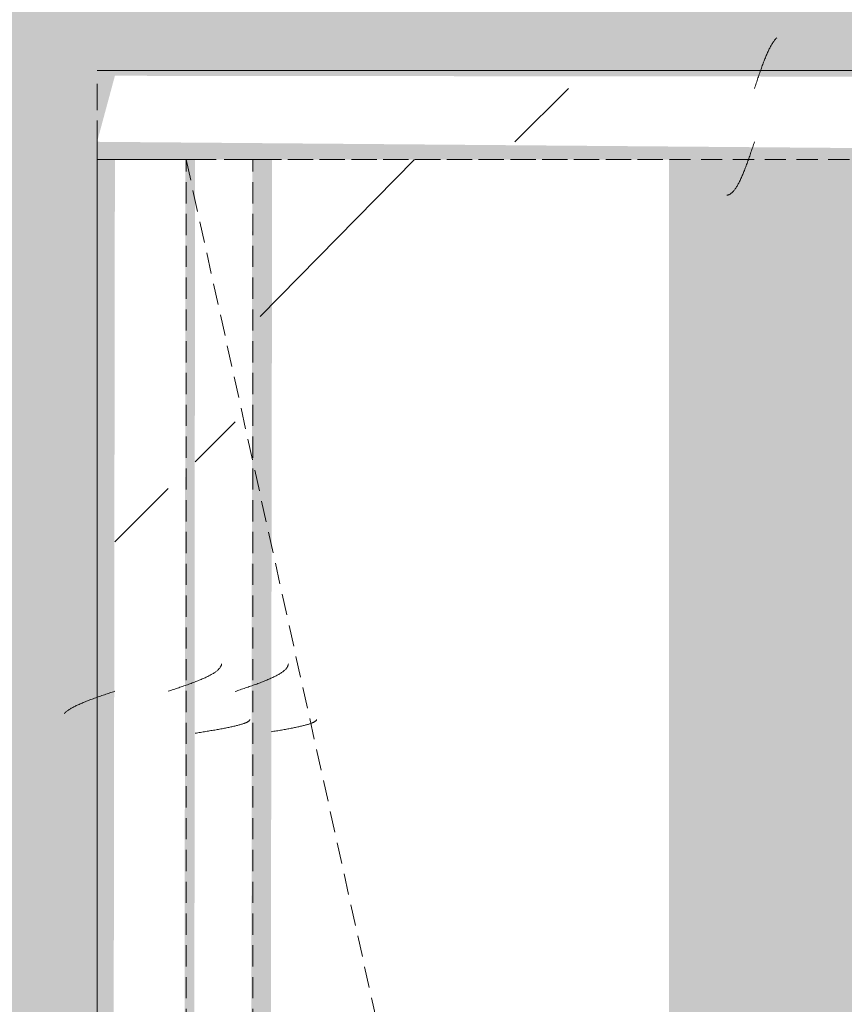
# Model space of a CAD drawing. Header units: millimetres. Extents: x 16156 to 91527, y 4646 to 113494.
# Tile 253 of 256: x 35479 to 35665, y 73334 to 73555. Entities that reach past the tile are written whole.
import ezdxf

# ---------------------------------------------------------------- set-up
doc = ezdxf.new("R2010")
doc.units = ezdxf.units.MM
doc.linetypes.add('ARC Demolished', pattern=[7.14375, 4.7625, -2.38125])
for name, color, linetype, lineweight in [('A--AR9__AlgVoorz', 1, 'Continuous', 9), ('A--L23__Vloeren', 3, 'Continuous', 9), ('A--L74__VasteSanitaireVoorz', 1, 'ARC Demolished', 9)]:
    doc.layers.add(name, color=color, linetype=linetype, lineweight=lineweight)
pattern_1 = [(135.439, (72828.44, -34604.8), (-212.1307, -208.9106), [])]
pattern_2 = [(135, (72828.44, -35670.5), (-212.132, -212.132), [])]

# ---------------------------------------------------------------- blocks, each defined once
blk = doc.blocks.new('FP_237-AB-Begane grond - slooptekening')
at = {"layer": 'A--L74__VasteSanitaireVoorz', "color": 240, "linetype": 'Continuous'}
for p, q in [((-569.16, -124.43), (-569.21, -124.42)), ((-569.16, -124.43), (-569.21, -124.42)), ((-569.11, -124.45), (-569.16, -124.43)), ((-569.11, -124.45), (-569.16, -124.43)), ((-569.06, -124.48), (-569.11, -124.45)), ((-569.06, -124.48), (-569.11, -124.45)), ((-569.02, -124.51), (-569.06, -124.48)), ((-569.02, -124.51), (-569.06, -124.48)), ((-568.97, -124.55), (-569.02, -124.51)), ((-568.97, -124.55), (-569.02, -124.51)), ((-568.92, -124.6), (-568.97, -124.55)), ((-568.92, -124.6), (-568.97, -124.55)), ((-568.87, -124.66), (-568.92, -124.6)), ((-568.87, -124.66), (-568.92, -124.6)), ((-568.82, -124.72), (-568.87, -124.66)), ((-568.82, -124.72), (-568.87, -124.66)), ((-568.77, -124.79), (-568.82, -124.72)), ((-568.77, -124.79), (-568.82, -124.72)), ((-568.72, -124.86), (-568.77, -124.79)), ((-568.72, -124.86), (-568.77, -124.79)), ((-568.67, -124.95), (-568.72, -124.86)), ((-568.67, -124.95), (-568.72, -124.86)), ((-568.62, -125.04), (-568.67, -124.95)), ((-568.62, -125.04), (-568.67, -124.95)), ((-568.57, -125.14), (-568.62, -125.04)), ((-568.57, -125.14), (-568.62, -125.04)), ((-568.53, -125.24), (-568.57, -125.14)), ((-568.53, -125.24), (-568.57, -125.14)), ((-568.48, -125.35), (-568.53, -125.24)), ((-568.48, -125.35), (-568.53, -125.24)), ((-568.43, -125.47), (-568.48, -125.35)), ((-568.43, -125.47), (-568.48, -125.35)), ((-568.38, -125.6), (-568.43, -125.47)), ((-568.38, -125.6), (-568.43, -125.47)), ((-568.33, -125.73), (-568.38, -125.6)), ((-568.33, -125.73), (-568.38, -125.6)), ((-568.28, -125.87), (-568.33, -125.73)), ((-568.28, -125.87), (-568.33, -125.73)), ((-568.23, -126.02), (-568.28, -125.87)), ((-568.23, -126.02), (-568.28, -125.87)), ((-568.18, -126.17), (-568.23, -126.02)), ((-568.18, -126.17), (-568.23, -126.02)), ((-568.13, -126.33), (-568.18, -126.17)), ((-568.13, -126.33), (-568.18, -126.17)), ((-568.08, -126.49), (-568.13, -126.33)), ((-568.08, -126.49), (-568.13, -126.33)), ((-568.04, -126.66), (-568.08, -126.49)), ((-568.04, -126.66), (-568.08, -126.49)), ((-567.99, -126.84), (-568.04, -126.66)), ((-567.99, -126.84), (-568.04, -126.66)), ((-567.94, -127.02), (-567.99, -126.84)), ((-567.94, -127.02), (-567.99, -126.84)), ((-567.89, -127.21), (-567.94, -127.02)), ((-567.89, -127.21), (-567.94, -127.02)), ((-567.84, -127.4), (-567.89, -127.21)), ((-567.84, -127.4), (-567.89, -127.21)), ((-567.79, -127.6), (-567.84, -127.4)), ((-567.79, -127.6), (-567.84, -127.4)), ((-567.74, -127.81), (-567.79, -127.6)), ((-567.74, -127.81), (-567.79, -127.6)), ((-567.69, -128.02), (-567.74, -127.81)), ((-567.69, -128.02), (-567.74, -127.81)), ((-567.64, -128.23), (-567.69, -128.02)), ((-567.64, -128.23), (-567.69, -128.02)), ((-567.6, -128.45), (-567.64, -128.23)), ((-567.6, -128.45), (-567.64, -128.23)), ((-567.55, -128.68), (-567.6, -128.45)), ((-567.55, -128.68), (-567.6, -128.45)), ((-567.5, -128.91), (-567.55, -128.68)), ((-567.5, -128.91), (-567.55, -128.68)), ((-567.45, -129.15), (-567.5, -128.91)), ((-567.45, -129.15), (-567.5, -128.91)), ((-567.4, -129.39), (-567.45, -129.15)), ((-567.4, -129.39), (-567.45, -129.15)), ((-567.35, -129.63), (-567.4, -129.39)), ((-567.35, -129.63), (-567.4, -129.39)), ((-567.3, -129.88), (-567.35, -129.63)), ((-567.3, -129.88), (-567.35, -129.63)), ((-567.25, -130.13), (-567.3, -129.88)), ((-567.25, -130.13), (-567.3, -129.88)), ((-567.2, -130.39), (-567.25, -130.13)), ((-567.2, -130.39), (-567.25, -130.13)), ((-567.15, -130.65), (-567.2, -130.39)), ((-567.15, -130.65), (-567.2, -130.39)), ((-567.11, -130.91), (-567.15, -130.65)), ((-567.11, -130.91), (-567.15, -130.65)), ((-567.06, -131.18), (-567.11, -130.91)), ((-567.06, -131.18), (-567.11, -130.91)), ((-567.01, -131.45), (-567.06, -131.18)), ((-567.01, -131.45), (-567.06, -131.18)), ((-566.96, -131.73), (-567.01, -131.45)), ((-566.96, -131.73), (-567.01, -131.45)), ((-566.91, -132.01), (-566.96, -131.73)), ((-566.91, -132.01), (-566.96, -131.73)), ((-566.86, -132.29), (-566.91, -132.01)), ((-566.86, -132.29), (-566.91, -132.01)), ((-566.81, -132.57), (-566.86, -132.29)), ((-566.81, -132.57), (-566.86, -132.29)), ((-566.76, -132.85), (-566.81, -132.57)), ((-566.76, -132.85), (-566.81, -132.57)), ((-566.71, -133.14), (-566.76, -132.85)), ((-566.71, -133.14), (-566.76, -132.85)), ((-566.66, -133.43), (-566.71, -133.14)), ((-566.66, -133.43), (-566.71, -133.14)), ((-566.62, -133.72), (-566.66, -133.43)), ((-566.62, -133.72), (-566.66, -133.43)), ((-566.57, -134.02), (-566.62, -133.72)), ((-566.57, -134.02), (-566.62, -133.72)), ((-566.52, -134.31), (-566.57, -134.02)), ((-566.52, -134.31), (-566.57, -134.02)), ((-566.47, -134.61), (-566.52, -134.31)), ((-566.47, -134.61), (-566.52, -134.31))]:
    blk.add_line(p, q, dxfattribs=at)
blk = doc.blocks.new('FP_238-AB-Begane grond - slooptekening')
at = {"layer": 'A--L74__VasteSanitaireVoorz', "color": 240, "linetype": 'Continuous'}
for p, q in [((-581.61, -130.78), (-581.71, -130.77)), ((-581.61, -130.78), (-581.71, -130.77)), ((-581.51, -130.8), (-581.61, -130.78)), ((-581.51, -130.8), (-581.61, -130.78)), ((-581.42, -130.83), (-581.51, -130.8)), ((-581.42, -130.83), (-581.51, -130.8)), ((-581.32, -130.86), (-581.42, -130.83)), ((-581.32, -130.86), (-581.42, -130.83)), ((-581.22, -130.9), (-581.32, -130.86)), ((-581.22, -130.9), (-581.32, -130.86)), ((-581.12, -130.95), (-581.22, -130.9)), ((-581.12, -130.95), (-581.22, -130.9)), ((-581.02, -131), (-581.12, -130.95)), ((-581.02, -131), (-581.12, -130.95)), ((-580.93, -131.06), (-581.02, -131)), ((-580.93, -131.06), (-581.02, -131)), ((-580.83, -131.13), (-580.93, -131.06)), ((-580.83, -131.13), (-580.93, -131.06)), ((-580.73, -131.2), (-580.83, -131.13)), ((-580.73, -131.2), (-580.83, -131.13)), ((-580.63, -131.29), (-580.73, -131.2)), ((-580.63, -131.29), (-580.73, -131.2)), ((-580.53, -131.37), (-580.63, -131.29)), ((-580.53, -131.37), (-580.63, -131.29)), ((-580.43, -131.47), (-580.53, -131.37)), ((-580.43, -131.47), (-580.53, -131.37)), ((-580.34, -131.57), (-580.43, -131.47)), ((-580.34, -131.57), (-580.43, -131.47)), ((-580.24, -131.68), (-580.34, -131.57)), ((-580.24, -131.68), (-580.34, -131.57)), ((-580.14, -131.8), (-580.24, -131.68)), ((-580.14, -131.8), (-580.24, -131.68)), ((-580.04, -131.92), (-580.14, -131.8)), ((-580.04, -131.92), (-580.14, -131.8)), ((-579.94, -132.05), (-580.04, -131.92)), ((-579.94, -132.05), (-580.04, -131.92)), ((-579.85, -132.18), (-579.94, -132.05)), ((-579.85, -132.18), (-579.94, -132.05)), ((-579.75, -132.33), (-579.85, -132.18)), ((-579.75, -132.33), (-579.85, -132.18)), ((-579.65, -132.47), (-579.75, -132.33)), ((-579.65, -132.47), (-579.75, -132.33)), ((-579.55, -132.63), (-579.65, -132.47)), ((-579.55, -132.63), (-579.65, -132.47)), ((-579.45, -132.79), (-579.55, -132.63)), ((-579.45, -132.79), (-579.55, -132.63)), ((-579.35, -132.95), (-579.45, -132.79)), ((-579.35, -132.95), (-579.45, -132.79)), ((-579.26, -133.13), (-579.35, -132.95)), ((-579.26, -133.13), (-579.35, -132.95)), ((-579.16, -133.31), (-579.26, -133.13)), ((-579.16, -133.31), (-579.26, -133.13)), ((-579.06, -133.49), (-579.16, -133.31)), ((-579.06, -133.49), (-579.16, -133.31)), ((-578.96, -133.68), (-579.06, -133.49)), ((-578.96, -133.68), (-579.06, -133.49)), ((-578.86, -133.87), (-578.96, -133.68)), ((-578.86, -133.87), (-578.96, -133.68)), ((-578.77, -134.07), (-578.86, -133.87)), ((-578.77, -134.07), (-578.86, -133.87)), ((-578.67, -134.28), (-578.77, -134.07)), ((-578.67, -134.28), (-578.77, -134.07)), ((-578.57, -134.49), (-578.67, -134.28)), ((-578.57, -134.49), (-578.67, -134.28)), ((-578.47, -134.7), (-578.57, -134.49)), ((-578.47, -134.7), (-578.57, -134.49)), ((-578.37, -134.92), (-578.47, -134.7)), ((-578.37, -134.92), (-578.47, -134.7)), ((-578.27, -135.15), (-578.37, -134.92)), ((-578.27, -135.15), (-578.37, -134.92)), ((-578.18, -135.38), (-578.27, -135.15)), ((-578.18, -135.38), (-578.27, -135.15)), ((-578.08, -135.61), (-578.18, -135.38)), ((-578.08, -135.61), (-578.18, -135.38)), ((-577.98, -135.85), (-578.08, -135.61)), ((-577.98, -135.85), (-578.08, -135.61)), ((-577.88, -136.09), (-577.98, -135.85)), ((-577.88, -136.09), (-577.98, -135.85)), ((-577.78, -136.34), (-577.88, -136.09)), ((-577.78, -136.34), (-577.88, -136.09)), ((-577.69, -136.59), (-577.78, -136.34)), ((-577.69, -136.59), (-577.78, -136.34)), ((-577.59, -136.84), (-577.69, -136.59)), ((-577.59, -136.84), (-577.69, -136.59)), ((-577.49, -137.1), (-577.59, -136.84)), ((-577.49, -137.1), (-577.59, -136.84)), ((-577.39, -137.36), (-577.49, -137.1)), ((-577.39, -137.36), (-577.49, -137.1)), ((-577.29, -137.63), (-577.39, -137.36)), ((-577.29, -137.63), (-577.39, -137.36)), ((-577.19, -137.89), (-577.29, -137.63)), ((-577.19, -137.89), (-577.29, -137.63)), ((-577.1, -138.17), (-577.19, -137.89)), ((-577.1, -138.17), (-577.19, -137.89)), ((-577, -138.44), (-577.1, -138.17)), ((-577, -138.44), (-577.1, -138.17)), ((-576.9, -138.71), (-577, -138.44)), ((-576.9, -138.71), (-577, -138.44)), ((-576.8, -138.99), (-576.9, -138.71)), ((-576.8, -138.99), (-576.9, -138.71)), ((-576.7, -139.27), (-576.8, -138.99)), ((-576.7, -139.27), (-576.8, -138.99)), ((-576.61, -139.55), (-576.7, -139.27)), ((-576.61, -139.55), (-576.7, -139.27)), ((-576.51, -139.84), (-576.61, -139.55)), ((-576.51, -139.84), (-576.61, -139.55)), ((-576.41, -140.13), (-576.51, -139.84)), ((-576.41, -140.13), (-576.51, -139.84)), ((-576.31, -140.41), (-576.41, -140.13)), ((-576.31, -140.41), (-576.41, -140.13)), ((-576.21, -140.7), (-576.31, -140.41)), ((-576.21, -140.7), (-576.31, -140.41)), ((-576.11, -140.99), (-576.21, -140.7)), ((-576.11, -140.99), (-576.21, -140.7)), ((-576.02, -141.28), (-576.11, -140.99)), ((-576.02, -141.28), (-576.11, -140.99)), ((-575.92, -141.58), (-576.02, -141.28)), ((-575.92, -141.58), (-576.02, -141.28)), ((-575.82, -141.87), (-575.92, -141.58)), ((-575.82, -141.87), (-575.92, -141.58)), ((-575.72, -142.16), (-575.82, -141.87)), ((-575.72, -142.16), (-575.82, -141.87)), ((-575.62, -142.46), (-575.72, -142.16)), ((-575.62, -142.46), (-575.72, -142.16)), ((-575.53, -142.75), (-575.62, -142.46)), ((-575.53, -142.75), (-575.62, -142.46))]:
    blk.add_line(p, q, dxfattribs=at)
at = {"layer": 'A--L74__VasteSanitaireVoorz'}
blk.add_line((715, -138.75), (-695, -138.75), dxfattribs=at)
blk = doc.blocks.new('FP_239-AB-Begane grond - slooptekening')
at = {"layer": 'A--L74__VasteSanitaireVoorz', "color": 240, "linetype": 'Continuous'}
for p, q in [((-569.17, -139.43), (-569.22, -139.42)), ((-569.17, -139.43), (-569.22, -139.42)), ((-569.12, -139.45), (-569.17, -139.43)), ((-569.12, -139.45), (-569.17, -139.43)), ((-569.07, -139.48), (-569.12, -139.45)), ((-569.07, -139.48), (-569.12, -139.45)), ((-569.02, -139.51), (-569.07, -139.48)), ((-569.02, -139.51), (-569.07, -139.48)), ((-568.97, -139.55), (-569.02, -139.51)), ((-568.97, -139.55), (-569.02, -139.51)), ((-568.93, -139.6), (-568.97, -139.55)), ((-568.93, -139.6), (-568.97, -139.55)), ((-568.88, -139.66), (-568.93, -139.6)), ((-568.88, -139.66), (-568.93, -139.6)), ((-568.83, -139.72), (-568.88, -139.66)), ((-568.83, -139.72), (-568.88, -139.66)), ((-568.78, -139.79), (-568.83, -139.72)), ((-568.78, -139.79), (-568.83, -139.72)), ((-568.73, -139.87), (-568.78, -139.79)), ((-568.73, -139.87), (-568.78, -139.79)), ((-568.68, -139.95), (-568.73, -139.87)), ((-568.68, -139.95), (-568.73, -139.87)), ((-568.63, -140.04), (-568.68, -139.95)), ((-568.63, -140.04), (-568.68, -139.95)), ((-568.58, -140.14), (-568.63, -140.04)), ((-568.58, -140.14), (-568.63, -140.04)), ((-568.53, -140.25), (-568.58, -140.14)), ((-568.53, -140.25), (-568.58, -140.14)), ((-568.48, -140.36), (-568.53, -140.25)), ((-568.48, -140.36), (-568.53, -140.25)), ((-568.43, -140.48), (-568.48, -140.36)), ((-568.43, -140.48), (-568.48, -140.36)), ((-568.39, -140.6), (-568.43, -140.48)), ((-568.39, -140.6), (-568.43, -140.48)), ((-568.34, -140.74), (-568.39, -140.6)), ((-568.34, -140.74), (-568.39, -140.6)), ((-568.29, -140.88), (-568.34, -140.74)), ((-568.29, -140.88), (-568.34, -140.74)), ((-568.24, -141.02), (-568.29, -140.88)), ((-568.24, -141.02), (-568.29, -140.88)), ((-568.19, -141.17), (-568.24, -141.02)), ((-568.19, -141.17), (-568.24, -141.02)), ((-568.14, -141.33), (-568.19, -141.17)), ((-568.14, -141.33), (-568.19, -141.17)), ((-568.09, -141.5), (-568.14, -141.33)), ((-568.09, -141.5), (-568.14, -141.33)), ((-568.04, -141.67), (-568.09, -141.5)), ((-568.04, -141.67), (-568.09, -141.5)), ((-567.99, -141.85), (-568.04, -141.67)), ((-567.99, -141.85), (-568.04, -141.67)), ((-567.94, -142.03), (-567.99, -141.85)), ((-567.94, -142.03), (-567.99, -141.85)), ((-567.89, -142.22), (-567.94, -142.03)), ((-567.89, -142.22), (-567.94, -142.03)), ((-567.85, -142.41), (-567.89, -142.22)), ((-567.85, -142.41), (-567.89, -142.22)), ((-567.8, -142.61), (-567.85, -142.41)), ((-567.8, -142.61), (-567.85, -142.41)), ((-567.75, -142.82), (-567.8, -142.61)), ((-567.75, -142.82), (-567.8, -142.61)), ((-567.7, -143.03), (-567.75, -142.82)), ((-567.7, -143.03), (-567.75, -142.82)), ((-567.65, -143.25), (-567.7, -143.03)), ((-567.65, -143.25), (-567.7, -143.03)), ((-567.6, -143.47), (-567.65, -143.25)), ((-567.6, -143.47), (-567.65, -143.25)), ((-567.55, -143.7), (-567.6, -143.47)), ((-567.55, -143.7), (-567.6, -143.47)), ((-567.5, -143.93), (-567.55, -143.7)), ((-567.5, -143.93), (-567.55, -143.7)), ((-567.45, -144.16), (-567.5, -143.93)), ((-567.45, -144.16), (-567.5, -143.93)), ((-567.4, -144.4), (-567.45, -144.16)), ((-567.4, -144.4), (-567.45, -144.16)), ((-567.35, -144.65), (-567.4, -144.4)), ((-567.35, -144.65), (-567.4, -144.4)), ((-567.31, -144.9), (-567.35, -144.65)), ((-567.31, -144.9), (-567.35, -144.65)), ((-567.26, -145.15), (-567.31, -144.9)), ((-567.26, -145.15), (-567.31, -144.9)), ((-567.21, -145.41), (-567.26, -145.15)), ((-567.21, -145.41), (-567.26, -145.15)), ((-567.16, -145.67), (-567.21, -145.41)), ((-567.16, -145.67), (-567.21, -145.41)), ((-567.11, -145.94), (-567.16, -145.67)), ((-567.11, -145.94), (-567.16, -145.67)), ((-567.06, -146.21), (-567.11, -145.94)), ((-567.06, -146.21), (-567.11, -145.94)), ((-567.01, -146.48), (-567.06, -146.21)), ((-567.01, -146.48), (-567.06, -146.21)), ((-566.96, -146.75), (-567.01, -146.48)), ((-566.96, -146.75), (-567.01, -146.48)), ((-566.91, -147.03), (-566.96, -146.75)), ((-566.91, -147.03), (-566.96, -146.75)), ((-566.86, -147.31), (-566.91, -147.03)), ((-566.86, -147.31), (-566.91, -147.03)), ((-566.81, -147.6), (-566.86, -147.31)), ((-566.81, -147.6), (-566.86, -147.31)), ((-566.77, -147.88), (-566.81, -147.6)), ((-566.77, -147.88), (-566.81, -147.6)), ((-566.72, -148.17), (-566.77, -147.88)), ((-566.72, -148.17), (-566.77, -147.88)), ((-566.67, -148.46), (-566.72, -148.17)), ((-566.67, -148.46), (-566.72, -148.17)), ((-566.62, -148.75), (-566.67, -148.46)), ((-566.62, -148.75), (-566.67, -148.46)), ((-566.57, -149.05), (-566.62, -148.75)), ((-566.57, -149.05), (-566.62, -148.75)), ((-566.52, -149.34), (-566.57, -149.05)), ((-566.52, -149.34), (-566.57, -149.05)), ((-566.47, -149.64), (-566.52, -149.34)), ((-566.47, -149.64), (-566.52, -149.34)), ((-566.42, -149.94), (-566.47, -149.64)), ((-566.42, -149.94), (-566.47, -149.64)), ((-566.37, -150.24), (-566.42, -149.94)), ((-566.37, -150.24), (-566.42, -149.94)), ((-566.32, -150.54), (-566.37, -150.24)), ((-566.32, -150.54), (-566.37, -150.24)), ((-566.27, -150.84), (-566.32, -150.54)), ((-566.27, -150.84), (-566.32, -150.54)), ((-566.23, -151.14), (-566.27, -150.84)), ((-566.23, -151.14), (-566.27, -150.84)), ((-566.18, -151.45), (-566.23, -151.14)), ((-566.18, -151.45), (-566.23, -151.14)), ((-566.13, -151.75), (-566.18, -151.45)), ((-566.13, -151.75), (-566.18, -151.45))]:
    blk.add_line(p, q, dxfattribs=at)
blk = doc.blocks.new('FP_240-AB-Begane grond - slooptekening')
at = {"layer": 'A--L74__VasteSanitaireVoorz', "color": 240, "linetype": 'Continuous'}
for p, q in [((-581.66, -145.78), (-581.75, -145.77)), ((-581.66, -145.78), (-581.75, -145.77)), ((-581.56, -145.8), (-581.66, -145.78)), ((-581.56, -145.8), (-581.66, -145.78)), ((-581.46, -145.83), (-581.56, -145.8)), ((-581.46, -145.83), (-581.56, -145.8)), ((-581.36, -145.86), (-581.46, -145.83)), ((-581.36, -145.86), (-581.46, -145.83)), ((-581.26, -145.9), (-581.36, -145.86)), ((-581.26, -145.9), (-581.36, -145.86)), ((-581.17, -145.95), (-581.26, -145.9)), ((-581.17, -145.95), (-581.26, -145.9)), ((-581.07, -146), (-581.17, -145.95)), ((-581.07, -146), (-581.17, -145.95)), ((-580.97, -146.06), (-581.07, -146)), ((-580.97, -146.06), (-581.07, -146)), ((-580.87, -146.13), (-580.97, -146.06)), ((-580.87, -146.13), (-580.97, -146.06)), ((-580.77, -146.2), (-580.87, -146.13)), ((-580.77, -146.2), (-580.87, -146.13)), ((-580.67, -146.29), (-580.77, -146.2)), ((-580.67, -146.29), (-580.77, -146.2)), ((-580.58, -146.37), (-580.67, -146.29)), ((-580.58, -146.37), (-580.67, -146.29)), ((-580.48, -146.47), (-580.58, -146.37)), ((-580.48, -146.47), (-580.58, -146.37)), ((-580.38, -146.57), (-580.48, -146.47)), ((-580.38, -146.57), (-580.48, -146.47)), ((-580.28, -146.68), (-580.38, -146.57)), ((-580.28, -146.68), (-580.38, -146.57)), ((-580.18, -146.8), (-580.28, -146.68)), ((-580.18, -146.8), (-580.28, -146.68)), ((-580.09, -146.92), (-580.18, -146.8)), ((-580.09, -146.92), (-580.18, -146.8)), ((-579.99, -147.05), (-580.09, -146.92)), ((-579.99, -147.05), (-580.09, -146.92)), ((-579.89, -147.18), (-579.99, -147.05)), ((-579.89, -147.18), (-579.99, -147.05)), ((-579.79, -147.33), (-579.89, -147.18)), ((-579.79, -147.33), (-579.89, -147.18)), ((-579.69, -147.47), (-579.79, -147.33)), ((-579.69, -147.47), (-579.79, -147.33)), ((-579.59, -147.63), (-579.69, -147.47)), ((-579.59, -147.63), (-579.69, -147.47)), ((-579.5, -147.79), (-579.59, -147.63)), ((-579.5, -147.79), (-579.59, -147.63)), ((-579.4, -147.95), (-579.5, -147.79)), ((-579.4, -147.95), (-579.5, -147.79)), ((-579.3, -148.13), (-579.4, -147.95)), ((-579.3, -148.13), (-579.4, -147.95)), ((-579.2, -148.31), (-579.3, -148.13)), ((-579.2, -148.31), (-579.3, -148.13)), ((-579.1, -148.49), (-579.2, -148.31)), ((-579.1, -148.49), (-579.2, -148.31)), ((-579.01, -148.68), (-579.1, -148.49)), ((-579.01, -148.68), (-579.1, -148.49)), ((-578.91, -148.87), (-579.01, -148.68)), ((-578.91, -148.87), (-579.01, -148.68)), ((-578.81, -149.07), (-578.91, -148.87)), ((-578.81, -149.07), (-578.91, -148.87)), ((-578.71, -149.28), (-578.81, -149.07)), ((-578.71, -149.28), (-578.81, -149.07)), ((-578.61, -149.49), (-578.71, -149.28)), ((-578.61, -149.49), (-578.71, -149.28)), ((-578.51, -149.7), (-578.61, -149.49)), ((-578.51, -149.7), (-578.61, -149.49)), ((-578.42, -149.92), (-578.51, -149.7)), ((-578.42, -149.92), (-578.51, -149.7)), ((-578.32, -150.15), (-578.42, -149.92)), ((-578.32, -150.15), (-578.42, -149.92)), ((-578.22, -150.38), (-578.32, -150.15)), ((-578.22, -150.38), (-578.32, -150.15)), ((-578.12, -150.61), (-578.22, -150.38)), ((-578.12, -150.61), (-578.22, -150.38)), ((-578.02, -150.85), (-578.12, -150.61)), ((-578.02, -150.85), (-578.12, -150.61)), ((-577.93, -151.09), (-578.02, -150.85)), ((-577.93, -151.09), (-578.02, -150.85)), ((-577.83, -151.34), (-577.93, -151.09)), ((-577.83, -151.34), (-577.93, -151.09)), ((-577.73, -151.59), (-577.83, -151.34)), ((-577.73, -151.59), (-577.83, -151.34)), ((-577.63, -151.84), (-577.73, -151.59)), ((-577.63, -151.84), (-577.73, -151.59)), ((-577.53, -152.1), (-577.63, -151.84)), ((-577.53, -152.1), (-577.63, -151.84)), ((-577.43, -152.36), (-577.53, -152.1)), ((-577.43, -152.36), (-577.53, -152.1)), ((-577.34, -152.63), (-577.43, -152.36)), ((-577.34, -152.63), (-577.43, -152.36)), ((-577.24, -152.89), (-577.34, -152.63)), ((-577.24, -152.89), (-577.34, -152.63)), ((-577.14, -153.17), (-577.24, -152.89)), ((-577.14, -153.17), (-577.24, -152.89)), ((-577.04, -153.44), (-577.14, -153.17)), ((-577.04, -153.44), (-577.14, -153.17)), ((-576.94, -153.71), (-577.04, -153.44)), ((-576.94, -153.71), (-577.04, -153.44)), ((-576.85, -153.99), (-576.94, -153.71)), ((-576.85, -153.99), (-576.94, -153.71)), ((-576.75, -154.27), (-576.85, -153.99)), ((-576.75, -154.27), (-576.85, -153.99)), ((-576.65, -154.55), (-576.75, -154.27)), ((-576.65, -154.55), (-576.75, -154.27)), ((-576.55, -154.84), (-576.65, -154.55)), ((-576.55, -154.84), (-576.65, -154.55)), ((-576.45, -155.13), (-576.55, -154.84)), ((-576.45, -155.13), (-576.55, -154.84)), ((-576.35, -155.41), (-576.45, -155.13)), ((-576.35, -155.41), (-576.45, -155.13)), ((-576.26, -155.7), (-576.35, -155.41)), ((-576.26, -155.7), (-576.35, -155.41)), ((-576.16, -155.99), (-576.26, -155.7)), ((-576.16, -155.99), (-576.26, -155.7)), ((-576.06, -156.28), (-576.16, -155.99)), ((-576.06, -156.28), (-576.16, -155.99)), ((-575.96, -156.58), (-576.06, -156.28)), ((-575.96, -156.58), (-576.06, -156.28)), ((-575.86, -156.87), (-575.96, -156.58)), ((-575.86, -156.87), (-575.96, -156.58)), ((-575.77, -157.16), (-575.86, -156.87)), ((-575.77, -157.16), (-575.86, -156.87)), ((-575.67, -157.46), (-575.77, -157.16)), ((-575.67, -157.46), (-575.77, -157.16)), ((-575.57, -157.75), (-575.67, -157.46)), ((-575.57, -157.75), (-575.67, -157.46))]:
    blk.add_line(p, q, dxfattribs=at)
at = {"layer": 'A--L74__VasteSanitaireVoorz'}
blk.add_line((715, -153.75), (-695, -153.75), dxfattribs=at)
blk = doc.blocks.new('FP_241-AB-Begane grond - slooptekening')
at = {"layer": 'A--L74__VasteSanitaireVoorz', "color": 240, "linetype": 'Continuous'}
for p, q in [((-575.47, -170.04), (-575.57, -169.75)), ((-575.47, -170.04), (-575.57, -169.75)), ((-575.37, -170.34), (-575.47, -170.04)), ((-575.37, -170.34), (-575.47, -170.04)), ((-575.27, -170.63), (-575.37, -170.34)), ((-575.27, -170.63), (-575.37, -170.34)), ((-575.18, -170.92), (-575.27, -170.63)), ((-575.18, -170.92), (-575.27, -170.63)), ((-575.08, -171.22), (-575.18, -170.92)), ((-575.08, -171.22), (-575.18, -170.92)), ((-574.98, -171.51), (-575.08, -171.22)), ((-574.98, -171.51), (-575.08, -171.22)), ((-574.88, -171.8), (-574.98, -171.51)), ((-574.88, -171.8), (-574.98, -171.51)), ((-574.78, -172.09), (-574.88, -171.8)), ((-574.78, -172.09), (-574.88, -171.8)), ((-574.69, -172.37), (-574.78, -172.09)), ((-574.69, -172.37), (-574.78, -172.09)), ((-574.59, -172.66), (-574.69, -172.37)), ((-574.59, -172.66), (-574.69, -172.37)), ((-574.49, -172.95), (-574.59, -172.66)), ((-574.49, -172.95), (-574.59, -172.66)), ((-574.39, -173.23), (-574.49, -172.95)), ((-574.39, -173.23), (-574.49, -172.95)), ((-574.29, -173.51), (-574.39, -173.23)), ((-574.29, -173.51), (-574.39, -173.23)), ((-574.19, -173.79), (-574.29, -173.51)), ((-574.19, -173.79), (-574.29, -173.51)), ((-574.1, -174.06), (-574.19, -173.79)), ((-574.1, -174.06), (-574.19, -173.79)), ((-574, -174.33), (-574.1, -174.06)), ((-574, -174.33), (-574.1, -174.06)), ((-573.9, -174.61), (-574, -174.33)), ((-573.9, -174.61), (-574, -174.33)), ((-573.8, -174.87), (-573.9, -174.61)), ((-573.8, -174.87), (-573.9, -174.61)), ((-573.7, -175.14), (-573.8, -174.87)), ((-573.7, -175.14), (-573.8, -174.87)), ((-573.61, -175.4), (-573.7, -175.14)), ((-573.61, -175.4), (-573.7, -175.14)), ((-573.51, -175.66), (-573.61, -175.4)), ((-573.51, -175.66), (-573.61, -175.4)), ((-573.41, -175.91), (-573.51, -175.66)), ((-573.41, -175.91), (-573.51, -175.66)), ((-573.31, -176.16), (-573.41, -175.91)), ((-573.31, -176.16), (-573.41, -175.91)), ((-573.21, -176.41), (-573.31, -176.16)), ((-573.21, -176.41), (-573.31, -176.16)), ((-573.11, -176.65), (-573.21, -176.41)), ((-573.11, -176.65), (-573.21, -176.41)), ((-573.02, -176.89), (-573.11, -176.65)), ((-573.02, -176.89), (-573.11, -176.65)), ((-572.92, -177.12), (-573.02, -176.89)), ((-572.92, -177.12), (-573.02, -176.89)), ((-572.82, -177.35), (-572.92, -177.12)), ((-572.82, -177.35), (-572.92, -177.12)), ((-572.72, -177.58), (-572.82, -177.35)), ((-572.72, -177.58), (-572.82, -177.35)), ((-572.62, -177.8), (-572.72, -177.58)), ((-572.62, -177.8), (-572.72, -177.58)), ((-572.53, -178.01), (-572.62, -177.8)), ((-572.53, -178.01), (-572.62, -177.8)), ((-572.43, -178.22), (-572.53, -178.01)), ((-572.43, -178.22), (-572.53, -178.01)), ((-572.33, -178.43), (-572.43, -178.22)), ((-572.33, -178.43), (-572.43, -178.22)), ((-572.23, -178.63), (-572.33, -178.43)), ((-572.23, -178.63), (-572.33, -178.43)), ((-572.13, -178.82), (-572.23, -178.63)), ((-572.13, -178.82), (-572.23, -178.63)), ((-572.03, -179.01), (-572.13, -178.82)), ((-572.03, -179.01), (-572.13, -178.82)), ((-571.94, -179.19), (-572.03, -179.01)), ((-571.94, -179.19), (-572.03, -179.01)), ((-571.84, -179.37), (-571.94, -179.19)), ((-571.84, -179.37), (-571.94, -179.19)), ((-571.74, -179.55), (-571.84, -179.37)), ((-571.74, -179.55), (-571.84, -179.37)), ((-571.64, -179.71), (-571.74, -179.55)), ((-571.64, -179.71), (-571.74, -179.55)), ((-571.54, -179.87), (-571.64, -179.71)), ((-571.54, -179.87), (-571.64, -179.71)), ((-571.45, -180.03), (-571.54, -179.87)), ((-571.45, -180.03), (-571.54, -179.87)), ((-571.35, -180.17), (-571.45, -180.03)), ((-571.35, -180.17), (-571.45, -180.03)), ((-571.25, -180.32), (-571.35, -180.17)), ((-571.25, -180.32), (-571.35, -180.17)), ((-571.15, -180.45), (-571.25, -180.32)), ((-571.15, -180.45), (-571.25, -180.32)), ((-571.05, -180.58), (-571.15, -180.45)), ((-571.05, -180.58), (-571.15, -180.45)), ((-570.96, -180.7), (-571.05, -180.58)), ((-570.96, -180.7), (-571.05, -180.58)), ((-570.86, -180.82), (-570.96, -180.7)), ((-570.86, -180.82), (-570.96, -180.7)), ((-570.76, -180.93), (-570.86, -180.82)), ((-570.76, -180.93), (-570.86, -180.82)), ((-570.66, -181.03), (-570.76, -180.93)), ((-570.66, -181.03), (-570.76, -180.93)), ((-570.56, -181.13), (-570.66, -181.03)), ((-570.56, -181.13), (-570.66, -181.03))]:
    blk.add_line(p, q, dxfattribs=at)
at = {"layer": 'A--L74__VasteSanitaireVoorz'}
blk.add_line((-695, -173.75), (715, -173.75), dxfattribs=at)
blk = doc.blocks.new('FP_242-AB-Begane grond - slooptekening')
at = {"layer": 'A--L74__VasteSanitaireVoorz'}
blk.add_line((-715, 173.75), (-715, -173.75), dxfattribs=at)
at = {"layer": 'A--L74__VasteSanitaireVoorz', "color": 240, "linetype": 'Continuous'}
for p, q in [((-722.28, -21.12), (-722.38, -21.03)), ((-722.28, -21.12), (-722.38, -21.03)), ((-722.18, -21.22), (-722.28, -21.12)), ((-722.18, -21.22), (-722.28, -21.12)), ((-722.07, -21.32), (-722.18, -21.22)), ((-722.07, -21.32), (-722.18, -21.22)), ((-721.95, -21.42), (-722.07, -21.32)), ((-721.95, -21.42), (-722.07, -21.32)), ((-721.83, -21.52), (-721.95, -21.42)), ((-721.83, -21.52), (-721.95, -21.42)), ((-721.7, -21.62), (-721.83, -21.52)), ((-721.7, -21.62), (-721.83, -21.52)), ((-721.57, -21.71), (-721.7, -21.62)), ((-721.57, -21.71), (-721.7, -21.62)), ((-721.42, -21.81), (-721.57, -21.71)), ((-721.42, -21.81), (-721.57, -21.71)), ((-721.28, -21.91), (-721.42, -21.81)), ((-721.28, -21.91), (-721.42, -21.81)), ((-721.12, -22.01), (-721.28, -21.91)), ((-721.12, -22.01), (-721.28, -21.91)), ((-720.96, -22.11), (-721.12, -22.01)), ((-720.96, -22.11), (-721.12, -22.01)), ((-720.8, -22.2), (-720.96, -22.11)), ((-720.8, -22.2), (-720.96, -22.11)), ((-720.62, -22.3), (-720.8, -22.2)), ((-720.62, -22.3), (-720.8, -22.2)), ((-720.44, -22.4), (-720.62, -22.3)), ((-720.44, -22.4), (-720.62, -22.3)), ((-720.26, -22.5), (-720.44, -22.4)), ((-720.26, -22.5), (-720.44, -22.4)), ((-720.07, -22.6), (-720.26, -22.5)), ((-720.07, -22.6), (-720.26, -22.5)), ((-719.88, -22.7), (-720.07, -22.6)), ((-719.88, -22.7), (-720.07, -22.6)), ((-719.68, -22.79), (-719.88, -22.7)), ((-719.68, -22.79), (-719.88, -22.7)), ((-719.47, -22.89), (-719.68, -22.79)), ((-719.47, -22.89), (-719.68, -22.79)), ((-719.26, -22.99), (-719.47, -22.89)), ((-719.26, -22.99), (-719.47, -22.89)), ((-719.05, -23.09), (-719.26, -22.99)), ((-719.05, -23.09), (-719.26, -22.99)), ((-718.83, -23.19), (-719.05, -23.09)), ((-718.83, -23.19), (-719.05, -23.09)), ((-718.6, -23.28), (-718.83, -23.19)), ((-718.6, -23.28), (-718.83, -23.19)), ((-718.37, -23.38), (-718.6, -23.28)), ((-718.37, -23.38), (-718.6, -23.28)), ((-718.14, -23.48), (-718.37, -23.38)), ((-718.14, -23.48), (-718.37, -23.38)), ((-717.9, -23.58), (-718.14, -23.48)), ((-717.9, -23.58), (-718.14, -23.48)), ((-717.66, -23.68), (-717.9, -23.58)), ((-717.66, -23.68), (-717.9, -23.58)), ((-717.41, -23.78), (-717.66, -23.68)), ((-717.41, -23.78), (-717.66, -23.68)), ((-717.16, -23.87), (-717.41, -23.78)), ((-717.16, -23.87), (-717.41, -23.78)), ((-716.91, -23.97), (-717.16, -23.87)), ((-716.91, -23.97), (-717.16, -23.87)), ((-716.65, -24.07), (-716.91, -23.97)), ((-716.65, -24.07), (-716.91, -23.97)), ((-716.39, -24.17), (-716.65, -24.07)), ((-716.39, -24.17), (-716.65, -24.07)), ((-716.12, -24.27), (-716.39, -24.17)), ((-716.12, -24.27), (-716.39, -24.17)), ((-715.86, -24.36), (-716.12, -24.27)), ((-715.86, -24.36), (-716.12, -24.27)), ((-715.58, -24.46), (-715.86, -24.36)), ((-715.58, -24.46), (-715.86, -24.36)), ((-715.31, -24.56), (-715.58, -24.46)), ((-715.31, -24.56), (-715.58, -24.46)), ((-715.04, -24.66), (-715.31, -24.56)), ((-715.04, -24.66), (-715.31, -24.56)), ((-714.76, -24.76), (-715.04, -24.66)), ((-714.76, -24.76), (-715.04, -24.66)), ((-714.48, -24.86), (-714.76, -24.76)), ((-714.48, -24.86), (-714.76, -24.76)), ((-714.2, -24.95), (-714.48, -24.86)), ((-714.2, -24.95), (-714.48, -24.86)), ((-713.91, -25.05), (-714.2, -24.95)), ((-713.91, -25.05), (-714.2, -24.95)), ((-713.62, -25.15), (-713.91, -25.05)), ((-713.62, -25.15), (-713.91, -25.05)), ((-713.34, -25.25), (-713.62, -25.15)), ((-713.34, -25.25), (-713.62, -25.15)), ((-713.05, -25.35), (-713.34, -25.25)), ((-713.05, -25.35), (-713.34, -25.25)), ((-712.76, -25.44), (-713.05, -25.35)), ((-712.76, -25.44), (-713.05, -25.35)), ((-712.47, -25.54), (-712.76, -25.44)), ((-712.47, -25.54), (-712.76, -25.44)), ((-712.17, -25.64), (-712.47, -25.54)), ((-712.17, -25.64), (-712.47, -25.54)), ((-711.88, -25.74), (-712.17, -25.64)), ((-711.88, -25.74), (-712.17, -25.64)), ((-711.59, -25.84), (-711.88, -25.74)), ((-711.59, -25.84), (-711.88, -25.74)), ((-711.29, -25.94), (-711.59, -25.84)), ((-711.29, -25.94), (-711.59, -25.84)), ((-711, -26.03), (-711.29, -25.94)), ((-711, -26.03), (-711.29, -25.94))]:
    blk.add_line(p, q, dxfattribs=at)
blk = doc.blocks.new('FP_243-AB-Begane grond - slooptekening')
at = {"layer": 'A--L74__VasteSanitaireVoorz'}
blk.add_line((-695, -173.75), (-695, 173.75), dxfattribs=at)
at = {"layer": 'A--L74__VasteSanitaireVoorz', "color": 240, "linetype": 'Continuous'}
for p, q in [((-698.71, -26.13), (-699, -26.03)), ((-698.71, -26.13), (-699, -26.03)), ((-698.41, -26.23), (-698.71, -26.13)), ((-698.41, -26.23), (-698.71, -26.13)), ((-698.12, -26.33), (-698.41, -26.23)), ((-698.12, -26.33), (-698.41, -26.23)), ((-697.83, -26.43), (-698.12, -26.33)), ((-697.83, -26.43), (-698.12, -26.33)), ((-697.53, -26.52), (-697.83, -26.43)), ((-697.53, -26.52), (-697.83, -26.43)), ((-697.24, -26.62), (-697.53, -26.52)), ((-697.24, -26.62), (-697.53, -26.52)), ((-696.95, -26.72), (-697.24, -26.62)), ((-696.95, -26.72), (-697.24, -26.62)), ((-696.66, -26.82), (-696.95, -26.72)), ((-696.66, -26.82), (-696.95, -26.72)), ((-696.38, -26.92), (-696.66, -26.82)), ((-696.38, -26.92), (-696.66, -26.82)), ((-696.09, -27.02), (-696.38, -26.92)), ((-696.09, -27.02), (-696.38, -26.92)), ((-695.8, -27.11), (-696.09, -27.02)), ((-695.8, -27.11), (-696.09, -27.02)), ((-695.52, -27.21), (-695.8, -27.11)), ((-695.52, -27.21), (-695.8, -27.11)), ((-695.24, -27.31), (-695.52, -27.21)), ((-695.24, -27.31), (-695.52, -27.21)), ((-694.96, -27.41), (-695.24, -27.31)), ((-694.96, -27.41), (-695.24, -27.31)), ((-694.69, -27.51), (-694.96, -27.41)), ((-694.69, -27.51), (-694.96, -27.41)), ((-694.42, -27.6), (-694.69, -27.51)), ((-694.42, -27.6), (-694.69, -27.51)), ((-694.14, -27.7), (-694.42, -27.6)), ((-694.14, -27.7), (-694.42, -27.6)), ((-693.88, -27.8), (-694.14, -27.7)), ((-693.88, -27.8), (-694.14, -27.7)), ((-693.61, -27.9), (-693.88, -27.8)), ((-693.61, -27.9), (-693.88, -27.8)), ((-693.35, -28), (-693.61, -27.9)), ((-693.35, -28), (-693.61, -27.9)), ((-693.09, -28.09), (-693.35, -28)), ((-693.09, -28.09), (-693.35, -28)), ((-692.84, -28.19), (-693.09, -28.09)), ((-692.84, -28.19), (-693.09, -28.09)), ((-692.59, -28.29), (-692.84, -28.19)), ((-692.59, -28.29), (-692.84, -28.19)), ((-692.34, -28.39), (-692.59, -28.29)), ((-692.34, -28.39), (-692.59, -28.29)), ((-692.1, -28.49), (-692.34, -28.39)), ((-692.1, -28.49), (-692.34, -28.39)), ((-691.86, -28.59), (-692.1, -28.49)), ((-691.86, -28.59), (-692.1, -28.49)), ((-691.63, -28.68), (-691.86, -28.59)), ((-691.63, -28.68), (-691.86, -28.59)), ((-691.4, -28.78), (-691.63, -28.68)), ((-691.4, -28.78), (-691.63, -28.68)), ((-691.17, -28.88), (-691.4, -28.78)), ((-691.17, -28.88), (-691.4, -28.78)), ((-690.95, -28.98), (-691.17, -28.88)), ((-690.95, -28.98), (-691.17, -28.88)), ((-690.74, -29.08), (-690.95, -28.98)), ((-690.74, -29.08), (-690.95, -28.98)), ((-690.53, -29.17), (-690.74, -29.08)), ((-690.53, -29.17), (-690.74, -29.08)), ((-690.32, -29.27), (-690.53, -29.17)), ((-690.32, -29.27), (-690.53, -29.17)), ((-690.12, -29.37), (-690.32, -29.27)), ((-690.12, -29.37), (-690.32, -29.27)), ((-689.93, -29.47), (-690.12, -29.37)), ((-689.93, -29.47), (-690.12, -29.37)), ((-689.74, -29.57), (-689.93, -29.47)), ((-689.74, -29.57), (-689.93, -29.47)), ((-689.56, -29.67), (-689.74, -29.57)), ((-689.56, -29.67), (-689.74, -29.57)), ((-689.38, -29.76), (-689.56, -29.67)), ((-689.38, -29.76), (-689.56, -29.67)), ((-689.2, -29.86), (-689.38, -29.76)), ((-689.2, -29.86), (-689.38, -29.76)), ((-689.04, -29.96), (-689.2, -29.86)), ((-689.04, -29.96), (-689.2, -29.86)), ((-688.88, -30.06), (-689.04, -29.96)), ((-688.88, -30.06), (-689.04, -29.96)), ((-688.72, -30.16), (-688.88, -30.06)), ((-688.72, -30.16), (-688.88, -30.06)), ((-688.58, -30.25), (-688.72, -30.16)), ((-688.58, -30.25), (-688.72, -30.16)), ((-688.43, -30.35), (-688.58, -30.25)), ((-688.43, -30.35), (-688.58, -30.25)), ((-688.3, -30.45), (-688.43, -30.35)), ((-688.3, -30.45), (-688.43, -30.35)), ((-688.17, -30.55), (-688.3, -30.45)), ((-688.17, -30.55), (-688.3, -30.45)), ((-688.05, -30.65), (-688.17, -30.55)), ((-688.05, -30.65), (-688.17, -30.55)), ((-687.93, -30.75), (-688.05, -30.65)), ((-687.93, -30.75), (-688.05, -30.65)), ((-687.82, -30.84), (-687.93, -30.75)), ((-687.82, -30.84), (-687.93, -30.75)), ((-687.72, -30.94), (-687.82, -30.84)), ((-687.72, -30.94), (-687.82, -30.84)), ((-687.62, -31.04), (-687.72, -30.94)), ((-687.62, -31.04), (-687.72, -30.94)), ((-687.54, -31.14), (-687.62, -31.04)), ((-687.54, -31.14), (-687.62, -31.04)), ((-687.45, -31.24), (-687.54, -31.14)), ((-687.45, -31.24), (-687.54, -31.14)), ((-687.38, -31.33), (-687.45, -31.24)), ((-687.38, -31.33), (-687.45, -31.24)), ((-687.31, -31.43), (-687.38, -31.33)), ((-687.31, -31.43), (-687.38, -31.33)), ((-687.25, -31.53), (-687.31, -31.43)), ((-687.25, -31.53), (-687.31, -31.43)), ((-687.2, -31.63), (-687.25, -31.53)), ((-687.2, -31.63), (-687.25, -31.53)), ((-687.15, -31.73), (-687.2, -31.63)), ((-687.15, -31.73), (-687.2, -31.63)), ((-687.11, -31.83), (-687.15, -31.73)), ((-687.11, -31.83), (-687.15, -31.73)), ((-687.08, -31.92), (-687.11, -31.83)), ((-687.08, -31.92), (-687.11, -31.83)), ((-687.05, -32.02), (-687.08, -31.92)), ((-687.05, -32.02), (-687.08, -31.92)), ((-687.03, -32.12), (-687.05, -32.02)), ((-687.03, -32.12), (-687.05, -32.02)), ((-687.02, -32.22), (-687.03, -32.12)), ((-687.02, -32.22), (-687.03, -32.12))]:
    blk.add_line(p, q, dxfattribs=at)
blk = doc.blocks.new('52_PF_FB_Gutter_rectangle - End Outlet - 1430mm_W_ x 300mm_L_ x 60mm_H_ x 160mm_Dia_ 2-2250497-AB-Begane grond - slooptekening')
at = {"layer": 'A--L74__VasteSanitaireVoorz'}
h = blk.add_hatch(dxfattribs=at)
h.set_pattern_fill('FP_68', color=256, style=0, pattern_type=2)
h.set_pattern_definition(pattern_2)
h.paths.add_polyline_path([(-699, -45.2), (-699, 173.75), (-711, 169.75), (-711, -173.75), (-699, -169.75), (-699, -134.42)])
h = blk.add_hatch(dxfattribs=at)
h.set_pattern_fill('FP_68', color=256, style=0, pattern_type=2)
h.set_pattern_definition(pattern_2)
h.paths.add_polyline_path([(-699, -45.2), (-699, 173.75), (-711, 169.75), (-711, -173.75), (-699, -169.75), (-699, -134.42)])
at = {"layer": 'A--L74__VasteSanitaireVoorz', "linetype": 'Continuous'}
h = blk.add_hatch(dxfattribs=at)
h.set_pattern_fill('FP_70', color=256, style=0, pattern_type=2)
h.set_pattern_definition(pattern_1)
h.paths.add_polyline_path([(715, -134.42), (715, -45.2), (-695, -45.2), (-695, -137.1), (715, -137.1)])
h = blk.add_hatch(dxfattribs=at)
h.set_pattern_fill('FP_70', color=256, style=0, pattern_type=2)
h.set_pattern_definition(pattern_1)
h.paths.add_polyline_path([(715, -134.42), (715, -45.2), (-695, -45.2), (-695, -137.1), (715, -137.1)])
at = {"layer": 'A--L74__VasteSanitaireVoorz'}
h = blk.add_hatch(dxfattribs=at)
h.set_pattern_fill('FP_68', color=256, style=0, pattern_type=2)
h.set_pattern_definition(pattern_2)
h.paths.add_polyline_path([(715, -151.75), (715, -142.75), (-695, -142.75), (-695, -151.75), (559.99, -151.75)])
h = blk.add_hatch(dxfattribs=at)
h.set_pattern_fill('FP_68', color=256, style=0, pattern_type=2)
h.set_pattern_definition(pattern_2)
h.paths.add_polyline_path([(715, -151.75), (715, -142.75), (-695, -142.75), (-695, -151.75), (559.99, -151.75)])
h = blk.add_hatch(dxfattribs=at)
h.set_pattern_fill('FP_68', color=256, style=0, pattern_type=2)
h.set_pattern_definition(pattern_2)
h.paths.add_polyline_path([(715, -157.75), (-695, -157.75), (-695, -169.75), (715, -169.75)])
h = blk.add_hatch(dxfattribs=at)
h.set_pattern_fill('FP_68', color=256, style=0, pattern_type=2)
h.set_pattern_definition(pattern_2)
h.paths.add_polyline_path([(715, -157.75), (-695, -157.75), (-695, -169.75), (715, -169.75)])
for p, q in [((-695, -153.75), (0, 0)), ((-695, -137.1), (-695, -45.2)), ((-695, -138.75), (-695, -137.1)), ((-695, -138.33), (-695, -139.14)), ((-695, -138.75), (-695, -142.75)), ((-695, -151.75), (-695, -142.75)), ((-695, -153.75), (-695, -151.75)), ((-695, -153.75), (-695, -157.75)), ((-695, -169.75), (-695, -157.75)), ((-695, -169.75), (-695, -173.75)), ((-712.04, -173.75), (-711, -173.75)), ((-699, -173.75), (-711, -173.75)), ((-699, -173.75), (-697.96, -173.75))]:
    blk.add_line(p, q, dxfattribs=at)
for name in ['FP_242-AB-Begane grond - slooptekening', 'FP_243-AB-Begane grond - slooptekening', 'FP_238-AB-Begane grond - slooptekening', 'FP_240-AB-Begane grond - slooptekening', 'FP_241-AB-Begane grond - slooptekening']:
    blk.add_blockref(name, (0, 0), dxfattribs=at)
at = {"layer": 'A--L74__VasteSanitaireVoorz', "linetype": 'Continuous'}
for name in ['FP_237-AB-Begane grond - slooptekening', 'FP_239-AB-Begane grond - slooptekening']:
    blk.add_blockref(name, (0, 0), dxfattribs=at)

msp = doc.modelspace()

# ---------------------------------------------------------------- hatches: boundary and pattern name
at = {"layer": 'A--AR9__AlgVoorz'}
h = msp.add_hatch(color=7, dxfattribs=at)
h.paths.add_polyline_path([(34992.21, 66090.94), (35035.69, 66090.94), (35035.69, 66103.44), (44949.11, 66103.44), (44949.11, 69721.44), (44914.25, 69721.44), (44914.25, 68707.44), (43114.25, 68707.44), (43114.25, 69721.44), (41917.26, 69725.44), (41917.26, 70221.44), (43114.25, 70224.13), (43114.25, 72321.44), (41917.26, 72325.44), (41917.26, 72821.44), (43114.25, 72829.12), (43114.25, 73543.44), (44914.25, 73543.44), (44914.25, 72821.44), (44949.11, 72821.44), (44946.01, 73925.94), (39384.05, 73925.94), (39384.05, 73938.44), (33209.25, 73938.44), (33209.25, 72383.44), (32470.07, 72383.44), (32470.07, 70583.44), (33209.25, 70583.44), (33209.25, 66383.44), (32470.07, 66383.44), (32470.07, 66090.94), (34835.58, 66090.94)])
h.paths.add_polyline_path([(37637.57, 66285.44), (35496.75, 66289.44), (35500.75, 66304.27), (35844.25, 66305.44), (35840.25, 69126.62), (35496.75, 69129.44), (35496.77, 69144.27), (38106.75, 69141.01), (38102.75, 69126.62), (37759.25, 69125.44), (37763.25, 66304.27), (38106.75, 66297.88), (38106.75, 66286.62), (37759.25, 66285.44)])
h.paths.add_polyline_path([(35828.25, 66305.44), (35824.38, 66305.44), (35828.25, 69125.44), (35844.11, 69125.44), (35840.25, 66305.44)])
h.paths.add_polyline_path([(38104.75, 66305.44), (38086.88, 66305.44), (38090.75, 69125.44), (38106.61, 69125.44), (38105.58, 66305.44)])
h.paths.add_polyline_path([(35497.28, 66305.44), (35496.88, 66305.44), (35500.75, 69125.44), (35516.61, 69125.44), (35512.75, 66305.44), (35497.92, 66305.44)])
h.paths.add_polyline_path([(38070.1, 66305.44), (37978.2, 66305.44), (37978.2, 69125.44), (38071.54, 69125.44), (38070.54, 66305.44)])
h.paths.add_polyline_path([(37759.78, 66305.44), (37759.38, 66305.44), (37763.25, 69125.44), (37779.11, 69125.44), (37775.25, 66305.44), (37760.42, 66305.44)])
h.paths.add_polyline_path([(38084.75, 66305.44), (38071.88, 66305.44), (38075.75, 69125.44), (38086.68, 69125.44), (38085.27, 66305.44)])
h.paths.add_polyline_path([(35517.02, 66305.44), (35516.82, 66305.44), (35518.75, 69125.44), (35531.61, 69125.44), (35527.75, 66305.44), (35517.33, 66305.44)])
h.paths.add_polyline_path([(35769.58, 66305.44), (35715.7, 66305.44), (35715.7, 69125.44), (35809.04, 69125.44), (35807.6, 66305.44)])
h.paths.add_polyline_path([(35822.25, 66305.44), (35809.38, 66305.44), (35813.25, 69125.44), (35824.18, 69125.44), (35822.77, 66305.44)])
h.paths.add_polyline_path([(37779.52, 66305.44), (37779.32, 66305.44), (37781.25, 69125.44), (37794.11, 69125.44), (37790.25, 66305.44), (37779.83, 66305.44)])
h.paths.add_polyline_path([(37871.06, 66305.44), (37794.46, 66305.44), (37795.9, 69125.44), (37887.79, 69125.44), (37887.79, 66305.44)])
h.paths.add_polyline_path([(35536.08, 66305.44), (35531.96, 66305.44), (35536.08, 69125.44), (35625.29, 69125.44), (35625.29, 66305.44)])
h.paths.add_polyline_path([(42495.26, 69741.44), (42497.26, 69741.44), (42495.26, 69743.44)])
h.paths.add_polyline_path([(42708.75, 69741.44), (43079.79, 69741.44), (43079.79, 70201.44), (42554.72, 70201.44), (42554.72, 69741.44)])
h.paths.add_polyline_path([(43095.26, 69741.44), (43097.26, 69741.44), (43095.26, 69743.44)])
h.paths.add_polyline_path([(42307.54, 69741.44), (42479.79, 69741.44), (42479.79, 70201.44), (41954.72, 70201.44), (41954.72, 69741.44), (42074.04, 69741.44)])
h.paths.add_polyline_path([(41937.26, 69741.44), (41939.26, 69743.44), (41937.26, 69993.95)])
h.paths.add_polyline_path([(44914.25, 70221.44), (44949.11, 70221.44), (44949.11, 72321.44), (44914.25, 72321.44), (44914.25, 70278.26)])
h.paths.add_polyline_path([(37759.25, 70683.44), (35496.75, 70687.44), (35500.75, 70702.27), (35844.25, 70703.44), (35840.25, 73524.62), (35496.75, 73527.44), (35500.75, 73542.27), (38106.75, 73539.44), (38102.75, 73524.62), (37759.25, 73523.44), (37763.25, 70702.27), (38106.75, 70699.44), (38102.75, 70684.62), (37759.26, 70684.62)])
h.paths.add_polyline_path([(35527.75, 70703.44), (35516.82, 70703.44), (35518.75, 73523.44), (35531.61, 73523.44), (35528.78, 70703.44)])
h.paths.add_polyline_path([(35512.75, 70703.44), (35496.88, 70703.44), (35500.75, 73523.44), (35516.61, 73523.44), (35513.78, 70703.44)])
h.paths.add_polyline_path([(35533.4, 70703.44), (35531.96, 70703.44), (35536.08, 73523.44), (35625.29, 73523.44), (35625.29, 70703.44), (35536.08, 70703.44)])
h.paths.add_polyline_path([(35715.7, 70703.44), (35715.7, 73523.44), (35809.04, 73523.44), (35807.6, 70703.44), (35769.58, 70703.44)])
h.paths.add_polyline_path([(37759.46, 70703.44), (37759.38, 70703.44), (37763.25, 73523.44), (37779.11, 73523.44), (37775.25, 70703.44), (37759.78, 70703.44)])
h.paths.add_polyline_path([(37781.25, 70703.44), (37779.32, 70703.44), (37781.25, 73523.44), (37794.11, 73523.44), (37790.25, 70703.44)])
h.paths.add_polyline_path([(37794.46, 70703.44), (37795.9, 73523.44), (37887.79, 73523.44), (37887.79, 70703.44), (37794.72, 70703.44)])
h.paths.add_polyline_path([(35809.78, 70703.44), (35809.38, 70703.44), (35813.25, 73523.44), (35824.18, 73523.44), (35822.25, 70703.44), (35810.42, 70703.44)])
h.paths.add_polyline_path([(38087.92, 70703.44), (38086.88, 70703.44), (38090.75, 73523.44), (38106.61, 73523.44), (38102.75, 70703.44), (38088.75, 70703.44)])
h.paths.add_polyline_path([(35824.78, 70703.44), (35824.38, 70707), (35828.25, 73523.44), (35844.11, 73523.44), (35840.25, 70703.44), (35825.42, 70703.44)])
h.paths.add_polyline_path([(38086.68, 70703.44), (38071.88, 70703.44), (38075.75, 73523.44), (38086.68, 73523.44), (38086.68, 70846.89)])
h.paths.add_polyline_path([(37978.2, 70703.44), (37978.2, 73523.44), (38071.54, 73523.44), (38070.1, 70703.44)])
h.paths.add_polyline_path([(41209.25, 71043.44), (40509.25, 71043.44), (40509.25, 73543.44), (41209.25, 73543.44), (41209.25, 71415.52)])
h.paths.add_polyline_path([(42774.53, 72341.44), (43079.79, 72341.44), (43079.79, 72801.44), (42554.72, 72801.44), (42554.72, 72341.44), (42734.16, 72341.44)])
h.paths.add_polyline_path([(42074.04, 72341.44), (42479.79, 72341.44), (42479.79, 72801.44), (41954.72, 72801.44), (41954.72, 72341.44)])
h.paths.add_polyline_path([(42537.26, 72341.44), (42539.26, 72343.44), (42537.26, 72552.77)])
h.paths.add_polyline_path([(43095.26, 72341.44), (43097.26, 72341.44), (43095.26, 72343.44)])
h.paths.add_polyline_path([(42495.26, 72341.44), (42497.26, 72341.44), (42495.26, 72343.44)])

# ---------------------------------------------------------------- linework, layer by layer
at = {"layer": 'A--L23__Vloeren'}
for p, q in [((35496.75, 73543.44), (35844.25, 73543.44)), ((35496.75, 70699.44), (35496.75, 73527.44))]:
    msp.add_line(p, q, dxfattribs=at)

# ---------------------------------------------------------------- block references
at = {"layer": 'A--L74__VasteSanitaireVoorz', "rotation": 269.9999999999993}
msp.add_blockref('52_PF_FB_Gutter_rectangle - End Outlet - 1430mm_W_ x 300mm_L_ x 60mm_H_ x 160mm_Dia_ 2-2250497-AB-Begane grond - slooptekening', (35670.5, 72828.44), dxfattribs=at)

doc.saveas('drawing.dxf')
